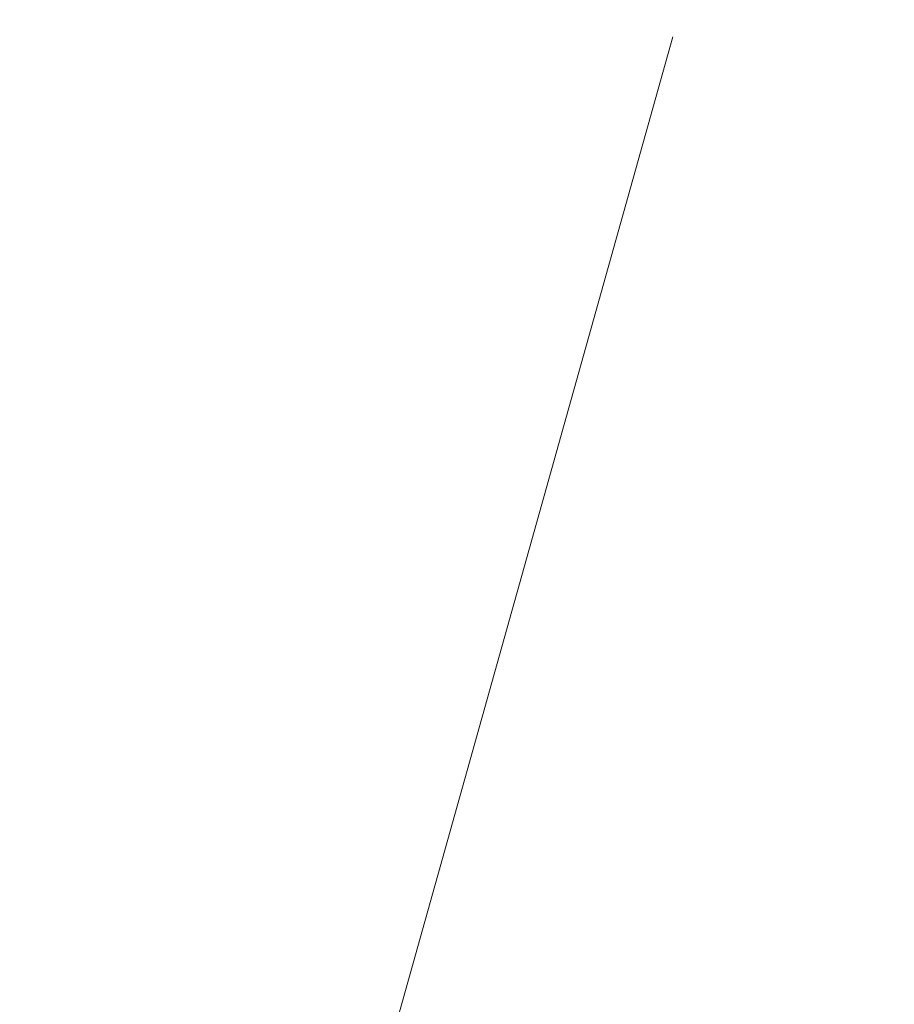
# Model space of a CAD drawing. Header units: inches. Extents: x 5 to 165, y 3 to 108.
# Tile 63 of 139: x 97.32 to 99.72, y 32.88 to 35.58. Entities that reach past the tile are written whole.
import ezdxf

# ---------------------------------------------------------------- set-up
doc = ezdxf.new("R2010")
doc.units = ezdxf.units.IN
doc.header["$LTSCALE"] = 10
doc.header["$MEASUREMENT"] = 0
doc.styles.add('SLDTEXTSTYLE0', font='TXT', dxfattribs={"width": 0.75})
doc.dimstyles.new('SLDDIMSTYLE4', dxfattribs={"dimtxt": 1.377953, "dimasz": 1.56, "dimexe": 0, "dimexo": 0.0625, "dimgap": 0.344488, "dimtad": 0, "dimtih": 1, "dimtoh": 1, "dimdec": 4, "dimlfac": 10, "dimzin": 12, "dimdsep": 46, "dimtxsty": 'SLDTEXTSTYLE0', "dimsah": 1, "dimcen": 0.09, "dimadec": 0, "dimazin": 3, "dimtfac": 1, "dimtdec": 0, "dimtofl": 0, "dimtmove": 0, "dimatfit": 3, "dimfxl": 1, "dimfrac": 2, "dimtolj": 1, "dimtzin": 12, "dimarcsym": 0})

# ---------------------------------------------------------------- blocks, each defined once
blk = doc.blocks.new('_D_10')
at = {"color": 1, "linetype": 'Continuous', "lineweight": 18}
for p, q in [((99.1113, 35.5369), (97.3168, 29.1359)), ((116.7635, 34.9028), (116.7635, 26.4615))]:
    blk.add_line(p, q, dxfattribs=at)
for start, end in [(254.339239, 261.13124), (263.394929, 270)]:
    blk.add_arc((116.7635, 98.5022), 70.7907, start, end, dxfattribs=at)
for points in [[(97.6542, 30.3395), (99.0934, 29.6838), (99.2283, 30.1861)], [(116.7635, 27.7115), (115.2065, 27.9887), (115.2008, 27.4687)]]:
    blk.add_solid(points, dxfattribs=at)
at = {"color": 1, "linetype": 'Continuous', "lineweight": 18, "insert": (105.8496, 29.0382), "char_height": 1.37795, "attachment_point": 1, "style": 'SLDTEXTSTYLE0'}
blk.add_mtext('16°', dxfattribs=at)

msp = doc.modelspace()

# ---------------------------------------------------------------- dimensions: what is measured, and where the dimension line sits
at = {"color": 1, "linetype": 'Continuous', "lineweight": 18}
dim = msp.add_angular_dim_2l(base=(101.725518, 29.327208), line1=((99.246282, 36.018326), (104.313076, 54.091524)), line2=((116.763543, 35.40277), (116.763543, 35.98361)), dimstyle='SLDDIMSTYLE4', dxfattribs=at)
dim.commit()
dim.dimension.update_dxf_attribs({"geometry": '_D_10', "text_midpoint": (107.235231, 28.355689), "dimtype": 162})

doc.saveas('drawing.dxf')
